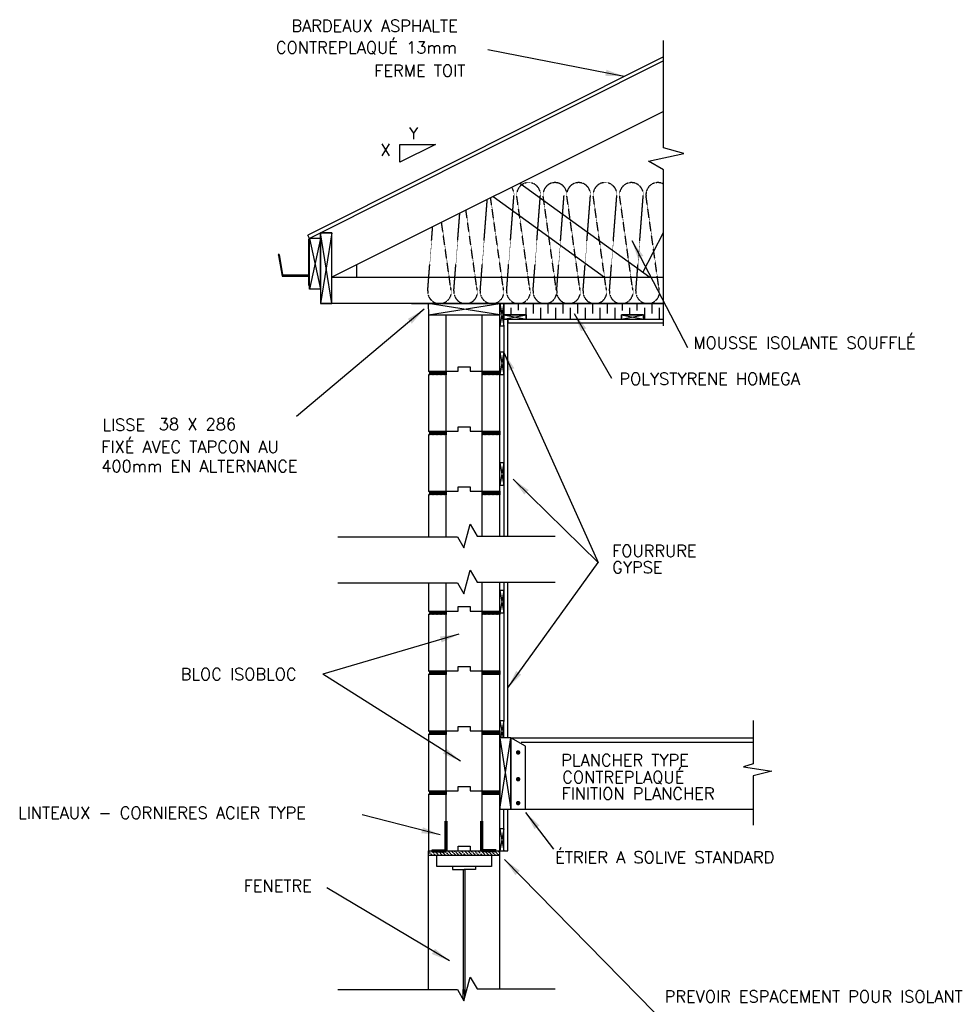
# Model space of a CAD drawing. Extents: x -8161 to 38956, y 80 to 6396.
# Tile 9 of 14: x 17626 to 20780, y 2581 to 5899. Entities that reach past the tile are written whole.
import ezdxf

# ---------------------------------------------------------------- set-up
doc = ezdxf.new("R2010")
doc.units = 0
doc.linetypes.add('HIDDEN', pattern=[0.375, 0.25, -0.125])
doc.layers.get('0').update_dxf_attribs({"linetype": 'CONTINUOUS'})
for name, color, linetype in [('ACIER', 6, 'CONTINUOUS'), ('BOIS', 2, 'CONTINUOUS'), ('DIVISION', 211, 'CONTINUOUS'), ('FENETRE', 4, 'CONTINUOUS'), ('FINITION', 5, 'CONTINUOUS'), ('ISOBLOC', 3, 'CONTINUOUS'), ('ISOLANT', 9, 'CONTINUOUS'), ('MORTIER', 8, 'CONTINUOUS'), ('SPECIFICATION', 1, 'CONTINUOUS')]:
    doc.layers.add(name, color=color, linetype=linetype)
doc.styles.add('ROMANS', font='romans')
doc.dimstyles.new('TGC', dxfattribs={"dimtxt": 2, "dimasz": 3, "dimexe": 2.5, "dimexo": 2.5, "dimgap": 1, "dimtad": 2, "dimdec": 0, "dimzin": 9, "dimtxsty": 'ROMANS', "dimblk": 'OBLIQUE', "dimcen": 1, "dimdle": 1.5, "dimclrd": 1, "dimclre": 1, "dimclrt": 1, "dimaunit": 1, "dimadec": 4, "dimazin": 0, "dimtfac": 1, "dimtdec": 0, "dimtmove": 0, "dimatfit": 3, "dimfxl": 1, "dimtzin": 0, "dimarcsym": 0})

# ---------------------------------------------------------------- blocks, each defined once
blk = doc.blocks.new('_Oblique')
at = {"color": 0, "linetype": 'ByBlock', "lineweight": -2}
blk.add_line((-0.5, -0.5), (0.5, 0.5), dxfattribs=at)

msp = doc.modelspace()

# ---------------------------------------------------------------- hatches: boundary and pattern name
at = {"layer": 'ISOLANT'}
h = msp.add_hatch(dxfattribs=at)
h.set_pattern_fill('ANSI36', color=256, scale=2.5, angle=90, style=0)
h.set_pattern_definition([(135, (7500, 1174.1485), (-15.434815, 4.209495), [19.84375, -3.96875, 0, -3.96875])])
h.paths.add_polyline_path([(19243.9, 3098.1), (19003.9, 3098.1), (19003.9, 3083.1), (19063.9, 3083.1), (19183.9, 3083.1), (19243.9, 3083.1)])
at = {"layer": 'MORTIER'}
h = msp.add_hatch(dxfattribs=at)
h.set_pattern_fill('STEEL', color=256, style=0)
h.set_pattern_definition([(45, (15000, 3007.1485), (-2.245064, 2.245064), []), (45, (15000, 3008.736), (-2.245064, 2.245064), [])])
h.paths.add_polyline_path([(19243.9, 4702.1), (19243.9, 4714.1), (19183.9, 4714.1), (19183.9, 4702.1)])
h.paths.add_polyline_path([(19003.9, 4714.1, -0.746287), (19003.9, 4702.1), (19063.9, 4702.1), (19063.9, 4714.1)])
h = msp.add_hatch(dxfattribs=at)
h.set_pattern_fill('STEEL', color=256, style=0)
h.set_pattern_definition([(45, (15000, 2805.1485), (-2.245064, 2.245064), []), (45, (15000, 2806.736), (-2.245064, 2.245064), [])])
h.paths.add_polyline_path([(19243.9, 4500.1), (19243.9, 4512.1), (19183.9, 4512.1), (19183.9, 4500.1)])
h.paths.add_polyline_path([(19003.9, 4512.1, -0.746287), (19003.9, 4500.1), (19063.9, 4500.1), (19063.9, 4512.1)])
h = msp.add_hatch(dxfattribs=at)
h.set_pattern_fill('STEEL', color=256, style=0)
h.set_pattern_definition([(45, (15000, 2603.1485), (-2.245064, 2.245064), []), (45, (15000, 2604.736), (-2.245064, 2.245064), [])])
h.paths.add_polyline_path([(19243.9, 4298.1), (19243.9, 4310.1), (19183.9, 4310.1), (19183.9, 4298.1)])
h.paths.add_polyline_path([(19003.9, 4310.1, -0.746287), (19003.9, 4298.1), (19063.9, 4298.1), (19063.9, 4310.1)])
h = msp.add_hatch(dxfattribs=at)
h.set_pattern_fill('STEEL', color=256, style=0)
h.set_pattern_definition([(45, (15000, 2199.1485), (-2.245064, 2.245064), []), (45, (15000, 2200.736), (-2.245064, 2.245064), [])])
h.paths.add_polyline_path([(19243.9, 3894.1), (19243.9, 3906.1), (19183.9, 3906.1), (19183.9, 3894.1)])
h.paths.add_polyline_path([(19003.9, 3906.1, -0.746287), (19003.9, 3894.1), (19063.9, 3894.1), (19063.9, 3906.1)])
h = msp.add_hatch(dxfattribs=at)
h.set_pattern_fill('STEEL', color=256, style=0)
h.set_pattern_definition([(45, (15000, 1997.1485), (-2.245064, 2.245064), []), (45, (15000, 1998.736), (-2.245064, 2.245064), [])])
h.paths.add_polyline_path([(19243.9, 3692.1), (19243.9, 3704.1), (19183.9, 3704.1), (19183.9, 3692.1)])
h.paths.add_polyline_path([(19003.9, 3704.1, -0.746287), (19003.9, 3692.1), (19063.9, 3692.1), (19063.9, 3704.1)])
h = msp.add_hatch(dxfattribs=at)
h.set_pattern_fill('STEEL', color=256, style=0)
h.set_pattern_definition([(45, (15000, 1795.1485), (-2.245064, 2.245064), []), (45, (15000, 1796.736), (-2.245064, 2.245064), [])])
h.paths.add_polyline_path([(19243.9, 3490.1), (19243.9, 3502.1), (19183.9, 3502.1), (19183.9, 3490.1)])
h.paths.add_polyline_path([(19003.9, 3502.1, -0.746287), (19003.9, 3490.1), (19063.9, 3490.1), (19063.9, 3502.1)])
h = msp.add_hatch(dxfattribs=at)
h.set_pattern_fill('STEEL', color=256, style=0)
h.set_pattern_definition([(45, (15000, 1593.1485), (-2.245064, 2.245064), []), (45, (15000, 1594.736), (-2.245064, 2.245064), [])])
h.paths.add_polyline_path([(19243.9, 3288.1), (19243.9, 3300.1), (19183.9, 3300.1), (19183.9, 3288.1)])
h.paths.add_polyline_path([(19003.9, 3300.1, -0.746287), (19003.9, 3288.1), (19063.9, 3288.1), (19063.9, 3300.1)])

# ---------------------------------------------------------------- linework, layer by layer
for p, q in [((19796, 5392.4), (19745, 5421.8)), ((18602.3, 5161.1), (18596.6, 5172.5)), ((18602.3, 5161.1), (18602.3, 5154))]:
    msp.add_line(p, q)
at = {"layer": 'ACIER'}
for p, q in [((18600.3, 5003.6), (18600.3, 5160.1)), ((18500.2, 5107.8), (18497.4, 5107.9)), ((18497.4, 5107.9), (18498.2, 5103.8)), ((18498.2, 5103.8), (18510.9, 5034)), ((18500.3, 5107.8), (18511.5, 5039.6)), ((18510.4, 5034), (18600.3, 5034)), ((18511, 5039.6), (18600.3, 5039.6)), ((19281.7, 3478.6), (19281.9, 3238.5)), ((19331.3, 3451), (19281.9, 3478.6)), ((19331.3, 3238.5), (19331.3, 3451))]:
    msp.add_line(p, q, dxfattribs=at)
at = {"layer": 'ACIER', "lineweight": 70}
for p, q in [((19063.9, 3098.1), (19063.9, 3198.1)), ((19183.9, 3098.1), (19183.9, 3198.1)), ((19015.6, 3098.1), (19063.9, 3098.1)), ((19232.3, 3098.1), (19183.9, 3098.1))]:
    msp.add_line(p, q, dxfattribs=at)
at = {"layer": 'ACIER', "const_width": 7.5}
for points in [[(19302.3, 3429.3, 1), (19309.8, 3429.3, 1)], [(19302.3, 3339.2, 1), (19309.8, 3339.2, 1)], [(19302.3, 3258.8, 1), (19309.8, 3258.8, 1)]]:
    msp.add_lwpolyline(points, format="xyb", close=True, dxfattribs=at)
at = {"layer": 'BOIS'}
for p, q in [((19796, 5774.2), (18596.6, 5172.5)), ((19796, 5760), (18602.3, 5161.1)), ((19796, 5590), (18678.3, 5031.1)), ((19311.4, 5347.7), (19749.4, 5031.1)), ((19221.6, 5302.8), (19597.5, 5031.1)), ((18640.3, 4991.2), (18640.3, 5180.1)), ((18678.3, 5180.1), (18640.3, 5180.1)), ((18640.3, 5180.1), (18640.3, 4942.1)), ((18678.3, 4942.1), (18640.3, 5180.1)), ((18640.3, 5180.1), (18678.3, 5180.1)), ((18678.3, 5180.1), (18640.3, 4942.1)), ((18678.3, 4942.1), (18678.3, 5180.1)), ((19726.9, 5047.4), (19796, 5181.4)), ((18640.3, 5161.1), (18602.3, 4991.2)), ((18602.3, 5161.1), (18640.3, 4991.2)), ((18602.3, 4991.2), (18602.3, 5161.1)), ((18640.3, 5161.1), (18602.3, 5161.1)), ((18760.7, 5072.4), (18760.7, 5031.1)), ((18678.3, 5031.1), (19796, 5031.1)), ((18640.3, 4991.2), (18602.3, 4991.2)), ((19152.5, 4942.1), (18640.3, 4942.1)), ((18640.3, 4942.1), (18678.3, 4942.1)), ((18946.3, 4942.1), (19689.5, 4942.1)), ((19243.9, 4942.1), (19002.2, 4942.1)), ((19002.2, 4942.1), (19003.9, 4904.1)), ((19243.9, 4904.1), (19002.2, 4942.1)), ((19003.9, 4904.1), (19243.9, 4942.1)), ((19257.8, 4942.1), (19243.8, 4942.1)), ((19243.8, 4942.1), (19257.8, 4867.1)), ((19257.8, 4942.1), (19243.8, 4867.1)), ((19243.9, 4904.1), (19243.9, 4942.1)), ((19243.9, 4942.1), (19243.9, 4904.1)), ((19257.8, 4867.1), (19257.8, 4942.1)), ((19659.6, 4942.5), (19796, 4942.5)), ((19003.9, 4904.1), (19243.9, 4904.1)), ((19257.8, 4890.1), (19332.8, 4904.1)), ((19332.8, 4904.1), (19257.8, 4904.1)), ((19257.8, 4904.1), (19332.8, 4890.1)), ((19257.8, 4904.1), (19257.8, 4890.1)), ((19257.8, 4890.1), (19332.8, 4890.1)), ((19293.1, 4904.1), (19273, 4904.1)), ((19332.8, 4890.1), (19332.8, 4904.1)), ((19653.9, 4890.1), (19728.9, 4904.1)), ((19728.9, 4904.1), (19653.9, 4904.1)), ((19653.9, 4904.1), (19728.9, 4890.1)), ((19653.9, 4904.1), (19653.9, 4890.1)), ((19653.9, 4890.1), (19728.9, 4890.1)), ((19728.9, 4890.1), (19728.9, 4904.1)), ((19243.8, 4867.1), (19257.8, 4867.1)), ((19257.9, 4778.5), (19243.9, 4778.5)), ((19243.9, 4778.5), (19257.9, 4703.5)), ((19257.9, 4778.5), (19243.9, 4703.5)), ((19257.9, 4703.5), (19257.9, 4778.5)), ((19243.9, 4703.5), (19257.9, 4703.5)), ((19257.9, 4405.1), (19243.9, 4405.1)), ((19243.9, 4405.1), (19257.9, 4330.1)), ((19257.9, 4405.1), (19243.9, 4330.1)), ((19257.9, 4330.1), (19257.9, 4405.1)), ((19243.9, 4330.1), (19257.9, 4330.1)), ((19257.9, 3975.1), (19243.9, 3975.1)), ((19243.9, 3975.1), (19257.9, 3900.1)), ((19257.9, 3975.1), (19243.9, 3900.1)), ((19257.9, 3900.1), (19257.9, 3975.1)), ((19243.9, 3900.1), (19257.9, 3900.1)), ((19257.9, 3536.5), (19243.9, 3536.5)), ((19243.9, 3536.5), (19255, 3478.6)), ((19257.9, 3536.5), (19246.5, 3478.6)), ((19257.9, 3479), (19257.9, 3536.5)), ((19243.9, 3478.6), (19243.9, 3238.6)), ((19243.9, 3478.6), (19281.9, 3238.6)), ((19243.9, 3238.6), (19281.7, 3478.6)), ((19281.9, 3478.6), (19243.9, 3478.6)), ((19281.9, 3238.6), (19281.9, 3478.6)), ((20098.8, 3462.5), (19316.7, 3462.5)), ((19243.9, 3238.6), (19281.9, 3238.6)), ((19281.9, 3238.5), (20098.8, 3238.5)), ((19257.9, 3172.5), (19243.9, 3172.5)), ((19243.9, 3172.5), (19257.9, 3097.5)), ((19257.9, 3172.5), (19243.9, 3097.5)), ((19257.9, 3097.5), (19257.9, 3172.5)), ((19257.9, 3097.5), (19257.9, 3172.5)), ((19243.9, 3097.5), (19257.9, 3097.5))]:
    msp.add_line(p, q, dxfattribs=at)
at = {"layer": 'DIVISION'}
for p, q in [((19796, 5467.4), (19796, 5828.6)), ((19745, 5421.8), (19865, 5447.5)), ((19745, 5421.8), (19865, 5447.5)), ((19865, 5447.5), (19796, 5467.4)), ((19865, 5447.5), (19796, 5467.4)), ((19796, 5392.4), (19745, 5421.8)), ((19796, 4867.3), (19796, 5392.4)), ((19123.3, 4118.6), (19144.7, 4198.3)), ((19144.7, 4198.3), (19167.7, 4158.5)), ((18698.3, 4156.1), (19101.6, 4156.1)), ((18698.3, 4156.1), (19101.6, 4156.1)), ((19101.6, 4156.1), (19123.3, 4118.6)), ((19167.7, 4158.5), (19430.3, 4158.5)), ((19123.3, 3963.6), (19144.7, 4043.4)), ((19144.7, 4043.4), (19167.7, 4003.5)), ((18698.3, 4001.1), (19101.6, 4001.1)), ((19101.6, 4001.1), (19123.3, 3963.6)), ((19167.7, 4003.5), (19430.3, 4003.5)), ((20098.8, 3536.6), (20098.8, 3391.5)), ((20098.8, 3391.5), (20065.8, 3380.4)), ((20065.8, 3380.4), (20161.7, 3366.3)), ((20161.7, 3366.3), (20098.8, 3350.1)), ((20098.8, 3350.1), (20098.8, 3184.8)), ((19123.3, 2592.4), (19144.7, 2672.2)), ((19144.7, 2672.2), (19167.7, 2632.3)), ((18698.3, 2630), (19101.6, 2630)), ((19101.6, 2630), (19123.3, 2592.4)), ((19167.7, 2632.3), (19430.3, 2632.3))]:
    msp.add_line(p, q, dxfattribs=at)
at = {"layer": 'FENETRE'}
for p, q in [((19031.9, 3083.1), (19215.9, 3083.1)), ((19031.9, 3045.1), (19031.9, 3083.1)), ((19215.9, 3083.1), (19215.9, 3045.1)), ((19215.9, 3045.1), (19031.9, 3045.1)), ((19085.1, 3045.1), (19085.1, 3034.8)), ((19085.1, 3034.8), (19123.9, 3034.8)), ((19120.9, 3034.8), (19120.9, 2615)), ((19162.8, 3034.8), (19123.9, 3034.8)), ((19126.9, 3034.8), (19126.9, 2615)), ((19162.8, 3045.1), (19162.8, 3034.8)), ((19120.9, 2596.5), (19120.9, 2630)), ((19126.9, 2606.1), (19126.9, 2630))]:
    msp.add_line(p, q, dxfattribs=at)
at = {"layer": 'FINITION'}
for p, q in [((19270.9, 4158.5), (19270.9, 4890.1)), ((19270.9, 4890.1), (19270.9, 4877.1)), ((19257.8, 4867.1), (19257.9, 4158.5)), ((19270.9, 4877.1), (19796, 4877.1)), ((19257.9, 4003.5), (19257.9, 3536.5)), ((19270.9, 3478.6), (19270.9, 4003.5)), ((19281.9, 3478.6), (20098.8, 3479)), ((19257.9, 3172.5), (19257.9, 3238.6)), ((19270.9, 3097.5), (19270.9, 3238.6)), ((19257.9, 3097.5), (19270.9, 3097.5))]:
    msp.add_line(p, q, dxfattribs=at)
at = {"layer": 'ISOBLOC'}
for p, q in [((19003.9, 4904.1), (19003.9, 4714.1)), ((19063.9, 4714.1), (19063.9, 4904.1)), ((19183.9, 4904.1), (19183.9, 4714.1)), ((19243.9, 4714.1), (19243.9, 4904.1)), ((19003.9, 4714.1), (19063.9, 4714.1)), ((19063.9, 4714.1), (19103.9, 4714.1)), ((19063.9, 4714.1), (19063.9, 4702.1)), ((19063.9, 4714.1), (19103.9, 4714.1)), ((19103.9, 4714.1), (19103.9, 4729.1)), ((19103.9, 4729.1), (19143.9, 4729.1)), ((19103.9, 4714.1), (19103.9, 4729.1)), ((19103.9, 4729.1), (19143.9, 4729.1)), ((19143.9, 4729.1), (19143.9, 4714.1)), ((19143.9, 4729.1), (19143.9, 4714.1)), ((19143.9, 4714.1), (19183.9, 4714.1)), ((19143.9, 4714.1), (19183.9, 4714.1)), ((19183.9, 4714.1), (19183.9, 4702.1)), ((19183.9, 4714.1), (19243.9, 4714.1)), ((19003.9, 4702.1), (19003.9, 4512.1)), ((19063.9, 4512.1), (19063.9, 4702.1)), ((19183.9, 4702.1), (19183.9, 4512.1)), ((19243.9, 4512.1), (19243.9, 4702.1)), ((19103.9, 4512.1), (19103.9, 4527.1)), ((19103.9, 4527.1), (19143.9, 4527.1)), ((19103.9, 4512.1), (19103.9, 4527.1)), ((19103.9, 4527.1), (19143.9, 4527.1)), ((19143.9, 4527.1), (19143.9, 4512.1)), ((19143.9, 4527.1), (19143.9, 4512.1)), ((19003.9, 4512.1), (19063.9, 4512.1)), ((19003.9, 4500.1), (19003.9, 4310.1)), ((19063.9, 4512.1), (19103.9, 4512.1)), ((19063.9, 4512.1), (19063.9, 4500.1)), ((19063.9, 4512.1), (19103.9, 4512.1)), ((19063.9, 4310.1), (19063.9, 4500.1)), ((19143.9, 4512.1), (19183.9, 4512.1)), ((19143.9, 4512.1), (19183.9, 4512.1)), ((19183.9, 4512.1), (19183.9, 4500.1)), ((19183.9, 4512.1), (19243.9, 4512.1)), ((19183.9, 4500.1), (19183.9, 4310.1)), ((19243.9, 4310.1), (19243.9, 4500.1)), ((19103.9, 4310.1), (19103.9, 4325.1)), ((19103.9, 4325.1), (19143.9, 4325.1)), ((19103.9, 4310.1), (19103.9, 4325.1)), ((19103.9, 4325.1), (19143.9, 4325.1)), ((19143.9, 4325.1), (19143.9, 4310.1)), ((19143.9, 4325.1), (19143.9, 4310.1)), ((19003.9, 4310.1), (19063.9, 4310.1)), ((19003.9, 4298.1), (19003.9, 4156.1)), ((19063.9, 4310.1), (19103.9, 4310.1)), ((19063.9, 4310.1), (19063.9, 4298.1)), ((19063.9, 4310.1), (19103.9, 4310.1)), ((19063.9, 4156.1), (19063.9, 4298.1)), ((19143.9, 4310.1), (19183.9, 4310.1)), ((19143.9, 4310.1), (19183.9, 4310.1)), ((19183.9, 4310.1), (19183.9, 4298.1)), ((19183.9, 4310.1), (19243.9, 4310.1)), ((19183.9, 4298.1), (19183.9, 4158.5)), ((19243.9, 4158.5), (19243.9, 4298.1)), ((19003.9, 4001.1), (19003.9, 3906.1)), ((19063.9, 3906.1), (19063.9, 4001.1)), ((19183.9, 4003.5), (19183.9, 3906.1)), ((19243.9, 3906.1), (19243.9, 4003.5)), ((19103.9, 3906.1), (19103.9, 3921.1)), ((19103.9, 3921.1), (19143.9, 3921.1)), ((19103.9, 3906.1), (19103.9, 3921.1)), ((19103.9, 3921.1), (19143.9, 3921.1)), ((19143.9, 3921.1), (19143.9, 3906.1)), ((19143.9, 3921.1), (19143.9, 3906.1)), ((19003.9, 3906.1), (19063.9, 3906.1)), ((19003.9, 3894.1), (19003.9, 3704.1)), ((19063.9, 3906.1), (19103.9, 3906.1)), ((19063.9, 3906.1), (19063.9, 3894.1)), ((19063.9, 3906.1), (19103.9, 3906.1)), ((19063.9, 3704.1), (19063.9, 3894.1)), ((19143.9, 3906.1), (19183.9, 3906.1)), ((19143.9, 3906.1), (19183.9, 3906.1)), ((19183.9, 3906.1), (19183.9, 3894.1)), ((19183.9, 3906.1), (19243.9, 3906.1)), ((19183.9, 3894.1), (19183.9, 3704.1)), ((19243.9, 3704.1), (19243.9, 3894.1)), ((19103.9, 3704.1), (19103.9, 3719.1)), ((19103.9, 3719.1), (19143.9, 3719.1)), ((19103.9, 3704.1), (19103.9, 3719.1)), ((19103.9, 3719.1), (19143.9, 3719.1)), ((19143.9, 3719.1), (19143.9, 3704.1)), ((19143.9, 3719.1), (19143.9, 3704.1)), ((19003.9, 3704.1), (19063.9, 3704.1)), ((19063.9, 3692.1), (19003.9, 3692.1)), ((19003.9, 3692.1), (19003.9, 3502.1)), ((19063.9, 3704.1), (19103.9, 3704.1)), ((19063.9, 3704.1), (19063.9, 3692.1)), ((19063.9, 3704.1), (19103.9, 3704.1)), ((19063.9, 3502.1), (19063.9, 3692.1)), ((19143.9, 3704.1), (19183.9, 3704.1)), ((19143.9, 3704.1), (19183.9, 3704.1)), ((19183.9, 3704.1), (19183.9, 3692.1)), ((19183.9, 3704.1), (19243.9, 3704.1)), ((19243.9, 3692.1), (19183.9, 3692.1)), ((19183.9, 3692.1), (19183.9, 3502.1)), ((19243.9, 3502.1), (19243.9, 3692.1)), ((19003.9, 3502.1), (19063.9, 3502.1)), ((19063.9, 3490.1), (19003.9, 3490.1)), ((19003.9, 3490.1), (19003.9, 3300.1)), ((19063.9, 3502.1), (19103.9, 3502.1)), ((19063.9, 3502.1), (19063.9, 3490.1)), ((19063.9, 3502.1), (19103.9, 3502.1)), ((19063.9, 3300.1), (19063.9, 3490.1)), ((19103.9, 3502.1), (19103.9, 3517.1)), ((19103.9, 3517.1), (19143.9, 3517.1)), ((19103.9, 3502.1), (19103.9, 3517.1)), ((19103.9, 3517.1), (19143.9, 3517.1)), ((19143.9, 3517.1), (19143.9, 3502.1)), ((19143.9, 3517.1), (19143.9, 3502.1)), ((19143.9, 3502.1), (19183.9, 3502.1)), ((19143.9, 3502.1), (19183.9, 3502.1)), ((19183.9, 3502.1), (19183.9, 3490.1)), ((19183.9, 3502.1), (19243.9, 3502.1)), ((19243.9, 3490.1), (19183.9, 3490.1)), ((19183.9, 3490.1), (19183.9, 3300.1)), ((19243.9, 3300.1), (19243.9, 3490.1)), ((19003.9, 3300.1), (19063.9, 3300.1)), ((19003.9, 3300.1), (19063.9, 3300.1)), ((19063.9, 3288.1), (19003.9, 3288.1)), ((19003.9, 3288.1), (19003.9, 3098.1)), ((19063.9, 3300.1), (19103.9, 3300.1)), ((19063.9, 3300.1), (19063.9, 3288.1)), ((19063.9, 3300.1), (19103.9, 3300.1)), ((19063.9, 3300.1), (19103.9, 3300.1)), ((19063.9, 3098.1), (19063.9, 3288.1)), ((19103.9, 3300.1), (19103.9, 3315.1)), ((19103.9, 3315.1), (19143.9, 3315.1)), ((19103.9, 3300.1), (19103.9, 3315.1)), ((19103.9, 3315.1), (19143.9, 3315.1)), ((19103.9, 3300.1), (19103.9, 3315.1)), ((19103.9, 3315.1), (19143.9, 3315.1)), ((19143.9, 3315.1), (19143.9, 3300.1)), ((19143.9, 3315.1), (19143.9, 3300.1)), ((19143.9, 3315.1), (19143.9, 3300.1)), ((19143.9, 3300.1), (19183.9, 3300.1)), ((19143.9, 3300.1), (19183.9, 3300.1)), ((19143.9, 3300.1), (19183.9, 3300.1)), ((19183.9, 3300.1), (19183.9, 3288.1)), ((19183.9, 3300.1), (19243.9, 3300.1)), ((19183.9, 3300.1), (19243.9, 3300.1)), ((19243.9, 3288.1), (19183.9, 3288.1)), ((19183.9, 3288.1), (19183.9, 3098.1)), ((19243.9, 3098.1), (19243.9, 3288.1)), ((19003.9, 3098.1), (19063.9, 3098.1)), ((19003.9, 2630), (19003.9, 3098.1)), ((19063.9, 3098.1), (19103.9, 3098.1)), ((19103.9, 3098.1), (19103.9, 3113.1)), ((19103.9, 3113.1), (19143.9, 3113.1)), ((19143.9, 3113.1), (19143.9, 3098.1)), ((19143.9, 3098.1), (19183.9, 3098.1)), ((19183.9, 3098.1), (19243.9, 3098.1)), ((19243.9, 2632.3), (19243.9, 3097.5))]:
    msp.add_line(p, q, dxfattribs=at)
at = {"layer": 'ISOLANT', "linetype": 'HIDDEN'}
for p, q in [((19178.3, 4985.2), (19202, 5293)), ((19256.8, 4987.7), (19213.3, 5298.7)), ((19267.3, 4985.2), (19292, 5306.8)), ((19345.8, 4987.7), (19301.5, 5304.3)), ((19356.3, 4985.2), (19381, 5306.8)), ((19434.8, 4987.7), (19390.5, 5304.3)), ((19436, 4985.2), (19460.8, 5306.8)), ((19514.5, 4987.7), (19470.3, 5304.3)), ((19525, 4985.2), (19549.8, 5306.8)), ((19525, 4985.2), (19549.8, 5306.8)), ((19603.5, 4987.7), (19559.3, 5304.3)), ((19603.5, 4987.7), (19559.3, 5304.3)), ((19614, 4985.2), (19638.8, 5306.8)), ((19692.5, 4987.7), (19648.3, 5304.3)), ((19703, 4985.2), (19727.8, 5306.8)), ((19781.5, 4987.7), (19737.3, 5304.3)), ((19089.3, 4985.2), (19109.4, 5246.7)), ((19167.8, 4987.7), (19130.1, 5257.1)), ((19079.8, 4987.7), (19047.9, 5215.9)), ((19001.3, 4985.2), (19017.9, 5200.9))]:
    msp.add_line(p, q, dxfattribs=at)
at = {"layer": 'ISOLANT'}
for p, q in [((19796, 4942.5), (19257.8, 4942.1)), ((19257.8, 4898.9), (19257.8, 4942.1)), ((19257.8, 4942.1), (19257.8, 4904.6)), ((19282.8, 4904.1), (19282.8, 4928.2)), ((19307.8, 4920.1), (19307.8, 4942.1)), ((19332.8, 4890.1), (19332.8, 4928.2)), ((19357.8, 4909.2), (19357.8, 4942.1)), ((19382.8, 4890.1), (19382.8, 4928.2)), ((19407.8, 4909.2), (19407.8, 4942.1)), ((19432.8, 4890.1), (19432.8, 4928.2)), ((19457.8, 4909.2), (19457.8, 4942.1)), ((19482.8, 4890.1), (19482.8, 4928.2)), ((19507.8, 4909.2), (19507.8, 4942.1)), ((19532.8, 4890.1), (19532.8, 4928.2)), ((19557.8, 4909.2), (19557.8, 4942.1)), ((19582.8, 4890.1), (19582.8, 4928.2)), ((19607.8, 4909.2), (19607.8, 4942.1)), ((19632.8, 4890.1), (19632.8, 4928.2)), ((19657.8, 4918.3), (19657.8, 4942.1)), ((19682.8, 4904.1), (19682.8, 4928.2)), ((19707.8, 4918.8), (19707.8, 4942.1)), ((19732.8, 4890.1), (19732.8, 4928.2)), ((19757.8, 4909.2), (19757.8, 4942.1)), ((19782.8, 4890.1), (19782.8, 4928.2)), ((19257.8, 4904.1), (19332.8, 4904.1)), ((19332.8, 4904.1), (19332.8, 4890.1)), ((19332.8, 4890.1), (19653.9, 4890.1)), ((19653.9, 4890.1), (19653.9, 4904.1)), ((19653.9, 4904.1), (19728.9, 4904.1)), ((19728.9, 4904.1), (19728.9, 4890.1)), ((19728.9, 4890.1), (19796, 4890.1)), ((19003.9, 3098.1), (19243.9, 3098.1)), ((19003.9, 3083.1), (19243.9, 3083.1))]:
    msp.add_line(p, q, dxfattribs=at)
at = {"layer": 'ISOLANT', "linetype": 'HIDDEN'}
for centre, start, end in [((19341.2, 5309.8), 355.5961, 187.9524), ((19430.2, 5309.8), 355.5961, 187.9524), ((19509.9, 5309.8), 355.5961, 187.9524), ((19598.9, 5309.8), 355.5961, 187.9524), ((19687.9, 5309.8), 355.5961, 187.9524), ((19776.9, 5309.8), 61.4782, 187.9524), ((19252.2, 5309.8), 355.5961, 37.1967), ((19041.2, 4982.1), 175.5961, 20.7289), ((19129.2, 4982.1), 175.5961, 20.7289), ((19218.2, 4982.1), 175.5961, 20.7289), ((19307.2, 4982.1), 175.5961, 20.7289), ((19396.2, 4982.1), 175.5961, 20.7289), ((19475.9, 4982.1), 175.5961, 20.7289), ((19564.9, 4982.1), 175.5961, 20.7289), ((19653.9, 4982.1), 175.5961, 20.7289), ((19742.9, 4982.1), 175.5961, 20.7289)]:
    msp.add_arc(centre, 40, start, end, dxfattribs=at)
at = {"layer": 'MORTIER'}
for p, q in [((19243.9, 4714.1), (19243.9, 4702.1)), ((19243.9, 4512.1), (19243.9, 4500.1)), ((19243.9, 4310.1), (19243.9, 4298.1)), ((19243.9, 3906.1), (19243.9, 3894.1)), ((19243.9, 3704.1), (19243.9, 3692.1)), ((19243.9, 3502.1), (19243.9, 3490.1)), ((19243.9, 3300.1), (19243.9, 3288.1))]:
    msp.add_line(p, q, dxfattribs=at)
for centre in [(19002.1, 4708.1), (19002.1, 4506.1), (19002.1, 4304.1), (19002.1, 3900.1), (19002.1, 3698.1), (19002.1, 3496.1), (19002.1, 3294.1)]:
    msp.add_arc(centre, 6.26, 286.533, 73.467, dxfattribs=at)
at = {"layer": 'SPECIFICATION'}
for p, q in [((18907.3, 5418.7), (18907.3, 5478.7)), ((18907.3, 5478.7), (19027.3, 5478.7)), ((19027.3, 5478.7), (18907.3, 5418.7))]:
    msp.add_line(p, q, dxfattribs=at)

# ---------------------------------------------------------------- texts
at = {"layer": 'SPECIFICATION', "style": 'ROMANS'}
for s, p in [('BARDEAUX ASPHALTE', (18541.8, 5858.2)), ('CONTREPLAQUÉ 13mm', (18489.5, 5785.3)), ('FERME TOIT', (18821.1, 5707)), ('Y', (18938, 5495.9)), ('X', (18841.9, 5440)), ('MOUSSE ISOLANTE SOUFFLÉ', (19896.5, 4789.7)), ('POLYSTYRENE HOMEGA', (19647.3, 4668.6)), ('LISSE', (17904.4, 4513.6)), ('38 X 286', (18094.7, 4515.9)), ('FIXÉ AVEC TAPCON AU', (17900.8, 4439.2)), ('400mm EN ALTERNANCE', (17900.8, 4374.5)), ('FOURRURE', (19623, 4088.6)), ('GYPSE', (19623, 4033.1)), ('BLOC ISOBLOC', (18168.4, 3673)), ('PLANCHER TYPE', (19451.3, 3383.6)), ('CONTREPLAQUÉ', (19454.7, 3325.9)), ('FINITION PLANCHER', (19452.3, 3270.7)), ('LINTEAUX - CORNIERES ACIER TYPE', (17620.3, 3206.1)), ('ÉTRIER A SOLIVE STANDARD', (19430.5, 3056)), ('FENETRE', (18380.9, 2960.1)), ('PREVOIR ESPACEMENT POUR ISOLANT', (19799.9, 2586.8))]:
    msp.add_text(s, height=40, dxfattribs=at).set_placement(p)

# ---------------------------------------------------------------- leaders
msp.add_leader([(19270.9, 3646.8), (19576.1, 4069.4)], dimstyle='TGC', override={"dimscale": 21, "dimgap": 1, "dimtad": 0})
at = {"layer": 'SPECIFICATION'}
for points in [[(19663.6, 5708), (19204.3, 5797)], [(19689.8, 5154.2), (19877.4, 4794)], [(18989.3, 4923.1), (18558.4, 4562)], [(19495.3, 4908.6), (19620.8, 4690.8)], [(19257.8, 4777.8), (19576.1, 4069.4)], [(19289.1, 4350.1), (19576.1, 4069.4)], [(19105.6, 3827.8), (18648.1, 3693.5)], [(19111.4, 3400.5), (18648.1, 3693.5)], [(19043.5, 3151.6), (18779.9, 3219.2)], [(19331.3, 3227.5), (19425.5, 3103.8)], [(19260.2, 3068.3), (19765.6, 2552.5)], [(19074.5, 2726.7), (18661.1, 2972.7)]]:
    msp.add_leader(points, dimstyle='TGC', override={"dimscale": 21, "dimgap": 1, "dimtad": 0}, dxfattribs=at)

doc.saveas('drawing.dxf')
